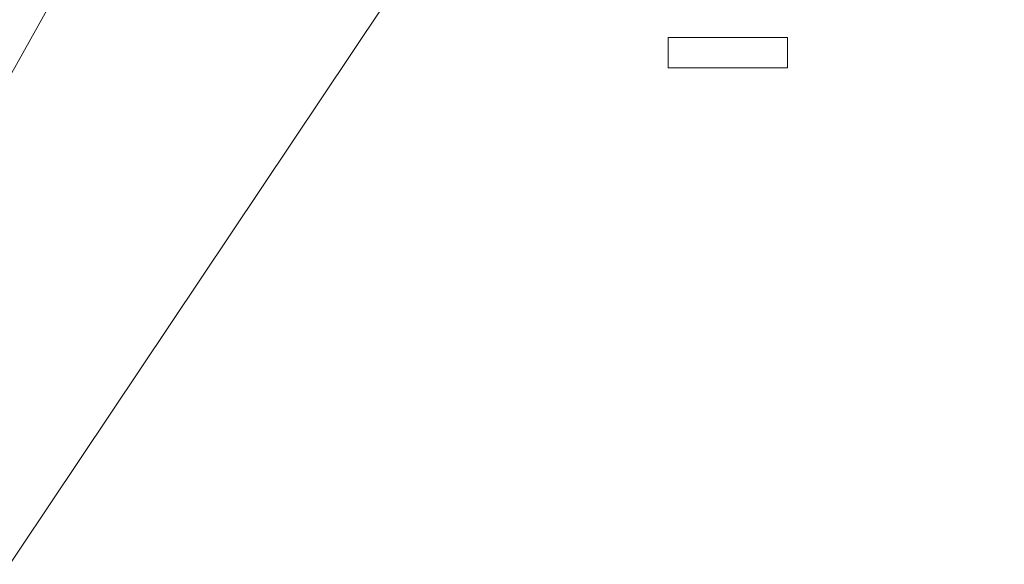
# Model space of a CAD drawing. Header units: millimetres. Extents: x -740 to 768, y -616 to 1219.
# Tile 3 of 256: x -431 to -249, y -157 to -56. Entities that reach past the tile are written whole.
import ezdxf

# ---------------------------------------------------------------- set-up
doc = ezdxf.new("R2010")
doc.units = ezdxf.units.MM
doc.layers.add('A-GENM', color=13, linetype='Continuous')

# ---------------------------------------------------------------- blocks, each defined once
blk = doc.blocks.new('QS3400 - QS3400wBatonShower-220845-_3D_')
at = {"layer": 'A-GENM', "lineweight": 5}
mesh = blk.add_polyface(dxfattribs=at)
corners = [(11.16, -59.41, -1.44), (-11.02, -59.41, -1.44), (-11.02, -59.41, -0.49), (11.16, -59.41, -0.49)]
mesh.append_faces([[corners[k] for k in face] for face in [(0, 1, 2, 3)]])
mesh = blk.add_polyface(dxfattribs=at)
corners = [(11.16, -65, -0.49), (11.16, -59.41, -0.49), (-11.02, -59.41, -0.49), (-11.02, -65, -0.49)]
mesh.append_faces([[corners[k] for k in face] for face in [(0, 1, 2, 3)]])
mesh = blk.add_polyface(dxfattribs=at)
corners = [(-11.02, -65, -0.49), (-11.02, -59.41, -0.49), (-11.02, -59.41, -1.44), (-11.02, -65, -1.44)]
mesh.append_faces([[corners[k] for k in face] for face in [(0, 1, 2, 3)]])
mesh = blk.add_polyface(dxfattribs=at)
corners = [(-11.02, -65, -1.44), (-11.02, -59.41, -1.44), (11.16, -59.41, -1.44), (11.16, -65, -1.44)]
mesh.append_faces([[corners[k] for k in face] for face in [(0, 1, 2, 3)]])
mesh = blk.add_polyface(dxfattribs=at)
corners = [(11.16, -65, -1.44), (11.16, -59.41, -1.44), (11.16, -59.41, -0.49), (11.16, -65, -0.49)]
mesh.append_faces([[corners[k] for k in face] for face in [(0, 1, 2, 3)]])
mesh = blk.add_polyface(dxfattribs=at)
corners = [(-11.02, -65, -0.49), (-11.02, -65, -1.44), (11.16, -65, -1.44), (11.16, -65, -0.49)]
mesh.append_faces([[corners[k] for k in face] for face in [(0, 1, 2, 3)]])

msp = doc.modelspace()

# ---------------------------------------------------------------- block references
at = {"layer": 'A-GENM', "lineweight": 5}
msp.add_blockref('QS3400 - QS3400wBatonShower-220845-_3D_', (-300, 0, -0.49), dxfattribs=at)

# ---------------------------------------------------------------- meshes
mesh = msp.add_polyface(dxfattribs=at)
corners = [(767.87, 1219.2, -0.49), (-740, 1219.2, -0.49), (-740, -615.94, -0.49), (767.87, -615.94, -0.49), (260.61, -47.5, -0.49), (190.47, -47.5, -0.49), (190.47, 47.5, -0.49), (260.61, 47.5, -0.49), (260.61, 64.04, -0.49), (590.22, 64.04, -0.49), (590.22, 47.5, -0.49), (661.47, 47.5, -0.49), (661.47, -47.5, -0.49), (590.22, -47.5, -0.49), (590.22, -63.96, -0.49), (557.76, -63.96, -0.49), (557.76, -172.98, -0.49), (437.76, -172.98, -0.49), (437.76, -63.96, -0.49), (260.61, -63.96, -0.49), (-64, -47.5, -0.49), (-122.5, -47.5, -0.49), (-122.5, 47.5, -0.49), (-64, 47.5, -0.49), (-64, 54.21, -0.49), (64, 54.21, -0.49), (64, 47.5, -0.49), (122.5, 47.5, -0.49), (122.5, -47.5, -0.49), (64, -47.5, -0.49), (64, -53.79, -0.49), (-64, -53.79, -0.49), (-364, -47.5, -0.49), (-422.5, -47.5, -0.49), (-422.5, 47.5, -0.49), (-364, 47.5, -0.49), (-364, 54.21, -0.49), (-236, 54.21, -0.49), (-236, 47.5, -0.49), (-177.5, 47.5, -0.49), (-177.5, -47.5, -0.49), (-236, -47.5, -0.49), (-236, -53.79, -0.49), (-364, -53.79, -0.49)]
mesh.append_faces([[corners[k] for k in face] for face in [(11, 0, 9, 10), (9, 0, 8), (5, 28, 19, 4), (39, 22, 37, 38), (21, 42, 31, 20), (42, 21, 40, 41)]], dxfattribs={"vtx0": -1, "vtx1": -1})
mesh.append_faces([[corners[k] for k in face] for face in [(28, 17, 19), (3, 17, 30, 2)]], dxfattribs={"vtx0": -1, "vtx1": -1, "vtx2": -1})
mesh.append_faces([[corners[k] for k in face] for face in [(27, 6, 8, 25), (16, 3, 12, 14)]], dxfattribs={"vtx0": -1, "vtx1": -1, "vtx2": -1, "vtx3": -1})
mesh.append_faces([[corners[k] for k in face] for face in [(25, 8, 0, 1)]], dxfattribs={"vtx0": -1, "vtx1": -1, "vtx3": -1})
mesh.append_faces([[corners[k] for k in face] for face in [(6, 27, 28, 5), (3, 16, 17), (2, 33, 34, 1), (2, 30, 31)]], dxfattribs={"vtx0": -1, "vtx2": -1})
mesh.append_faces([[corners[k] for k in face] for face in [(1, 36, 37, 24)]], dxfattribs={"vtx0": -1, "vtx2": -1, "vtx3": -1})
mesh.append_faces([[corners[k] for k in face] for face in [(15, 16, 14)]], dxfattribs={"vtx1": -1})
mesh.append_faces([[corners[k] for k in face] for face in [(24, 25, 1)]], dxfattribs={"vtx1": -1, "vtx2": -1})
mesh.append_faces([[corners[k] for k in face] for face in [(42, 43, 2, 31)]], dxfattribs={"vtx1": -1, "vtx2": -1, "vtx3": -1})
mesh.append_faces([[corners[k] for k in face] for face in [(3, 0, 11, 12), (21, 22, 39, 40)]], dxfattribs={"vtx1": -1, "vtx3": -1})
mesh.append_faces([[corners[k] for k in face] for face in [(6, 7, 8), (12, 13, 14), (17, 18, 19), (25, 26, 27)]], dxfattribs={"vtx2": -1})
mesh.append_faces([[corners[k] for k in face] for face in [(28, 29, 30, 17), (22, 23, 24, 37), (34, 35, 36, 1), (43, 32, 33, 2)]], dxfattribs={"vtx2": -1, "vtx3": -1})
mesh = msp.add_polyface(dxfattribs=at)
corners = [(767.87, 1219.2, -118.07), (767.87, -615.94, -118.07), (-740, -615.94, -118.07), (-740, 1219.2, -118.07)]
mesh.append_faces([[corners[k] for k in face] for face in [(0, 1, 2, 3)]])

doc.saveas('drawing.dxf')
